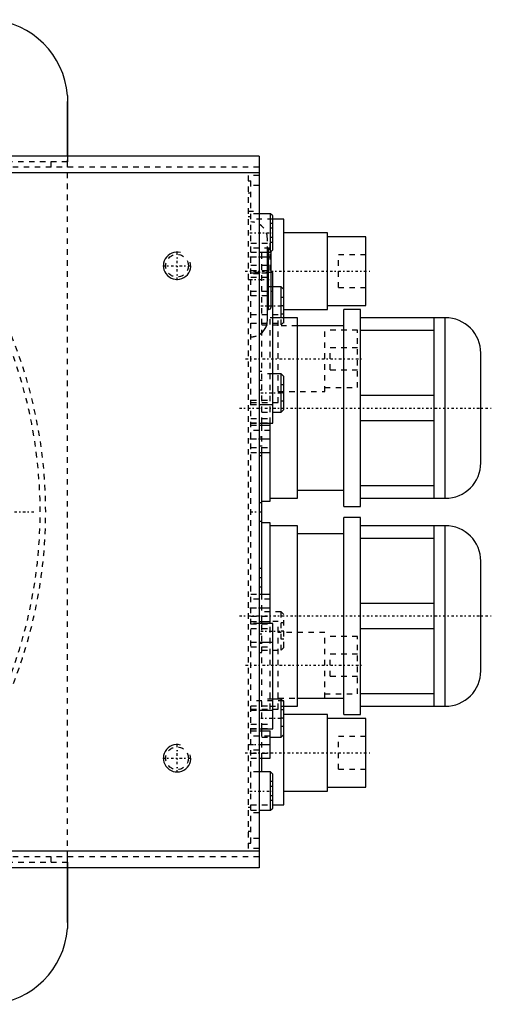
# Model space of a CAD drawing. Extents: x -702 to 168, y -90 to 90.
# Tile 9 of 9: x 81 to 168, y -90 to 90. Entities that reach past the tile are written whole.
import ezdxf

# ---------------------------------------------------------------- set-up
doc = ezdxf.new("R2010")
doc.units = 0
doc.linetypes.add('CENTER', pattern=[1.5, 0.45, -0.5, 0.05, -0.5])
doc.linetypes.add('DASHED', pattern=[2, 1, -1])
for name, color, linetype in [('AM_0', 7, 'CONTINUOUS'), ('AM_10', 7, 'CONTINUOUS'), ('AM_3', 7, 'DASHED'), ('AM_7', 7, 'CENTER')]:
    doc.layers.add(name, color=color, linetype=linetype)

msp = doc.modelspace()

# ---------------------------------------------------------------- linework, layer by layer
at = {"layer": 'AM_0', "color": 7, "linetype": 'CONTINUOUS'}
for p, q in [((89.96, 76.12), (89.96, 65)), ((90, 65), (90, 75)), ((125, 65), (46.64, 65)), ((125, 65), (125, -65)), ((125, 62), (56.95, 62)), ((127.1, 54.5), (125, 54.5)), ((127.5, 54.1), (127.1, 54.5)), ((127.1, 47.5), (127.1, 54.5)), ((127.5, 47.9), (127.5, 54.1)), ((129.5, 53.5), (127.5, 53.5)), ((129.5, 35.5), (129.5, 53.5)), ((137.5, 51), (129.5, 51)), ((137.5, 37), (137.5, 51)), ((144.5, 50.25), (137.5, 50.25)), ((144.5, 37.75), (144.5, 50.25)), ((125, 47.5), (127.1, 47.5)), ((126.5, 35), (126.5, 47.51)), ((126.7, 37), (126.7, 47.51)), ((127.1, 47.5), (127.5, 47.9)), ((127.2, 37.5), (127.2, 47.5)), ((127.5, 43.75), (127.2, 43.75)), ((127.5, 16.25), (127.5, 43.75)), ((127.2, 40.35), (127.5, 40.35)), ((129, 41.17), (127.5, 41.17)), ((129.5, 40.67), (129, 41.17)), ((129, 35.5), (129, 41.17)), ((126.5, 37), (126.7, 37)), ((129.5, 37), (137.5, 37)), ((137.5, 37.75), (144.5, 37.75)), ((143.5, 37), (140.5, 37)), ((140.5, 1), (140.5, 37)), ((143.5, 1), (143.5, 37)), ((132, 35.5), (127.5, 35.5)), ((132, 2.5), (132, 35.5)), ((159, 35.5), (143.5, 35.5)), ((157, 2.5), (157, 35.5)), ((159, 2.5), (159, 35.5)), ((140.5, 34), (132, 34)), ((143.5, 33.2), (157, 33.2)), ((165.5, 9), (165.5, 29)), ((129, 25.25), (127.5, 25.25)), ((129.5, 24.75), (129, 25.25)), ((129, 18.25), (129, 25.25)), ((129.5, 18.75), (129.5, 24.75)), ((157, 21.3), (143.5, 21.3)), ((125, 19.65), (127.5, 19.65)), ((127.5, 18.25), (129, 18.25)), ((129, 18.25), (129.5, 18.75)), ((125, 16.25), (127.5, 16.25)), ((125.5, 15.87), (125.5, 16.27)), ((127, 10.85), (127, 16.25)), ((143.5, 16.7), (157, 16.7)), ((125, 15.85), (127, 15.85)), ((125, 13.35), (127, 13.35)), ((125, 10.85), (127, 10.85)), ((125.5, -15.02), (125.5, 10.86)), ((127, 2), (127, 10.85)), ((132, 4), (140.5, 4)), ((157, 4.8), (143.5, 4.8)), ((125.5, 2), (127, 2)), ((127, 2.5), (132, 2.5)), ((143.5, 2.5), (159, 2.5)), ((140.5, 1), (143.5, 1)), ((143.5, -1), (140.5, -1)), ((140.5, -37), (140.5, -1)), ((143.5, -37), (143.5, -1)), ((127, -2), (125.5, -2)), ((127, -20.4), (127, -2)), ((132, -2.5), (127, -2.5)), ((132, -35.5), (132, -2.5)), ((159, -2.5), (143.5, -2.5)), ((157, -35.5), (157, -2.5)), ((159, -35.5), (159, -2.5)), ((140.5, -4), (132, -4)), ((143.5, -4.8), (157, -4.8)), ((165.5, -29), (165.5, -9)), ((125, -15), (127, -15)), ((125, -17.5), (127, -17.5)), ((157, -16.7), (143.5, -16.7)), ((125, -20), (127, -20)), ((127.5, -20.4), (125, -20.4)), ((125.5, -20.4), (125.5, -20)), ((127.5, -39.6), (127.5, -20.4)), ((143.5, -21.3), (157, -21.3)), ((125, -23.8), (127.5, -23.8)), ((129, -34.17), (127.5, -34.17)), ((129.5, -34.67), (129, -34.17)), ((129, -41.17), (129, -34.17)), ((132, -34), (140.5, -34)), ((157, -33.2), (143.5, -33.2)), ((129.5, -53.5), (129.5, -34.67)), ((129.5, -35.5), (132, -35.5)), ((143.5, -35.5), (159, -35.5)), ((125, -36.2), (127.5, -36.2)), ((137.5, -37), (129.5, -37)), ((137.5, -51), (137.5, -37)), ((144.5, -37.75), (137.5, -37.75)), ((140.5, -37), (143.5, -37)), ((144.5, -50.25), (144.5, -37.75)), ((125, -39.6), (127.5, -39.6)), ((125, -40), (127, -40)), ((125.5, -40.03), (125.5, -39.61)), ((127, -45), (127, -40)), ((127, -41.17), (129, -41.17)), ((129, -41.17), (129.5, -40.67)), ((125, -42.5), (127, -42.5)), ((125, -45), (127, -45)), ((125.5, -47.5), (125.5, -45.04)), ((127.1, -47.5), (125, -47.5)), ((127.5, -47.9), (127.1, -47.5)), ((127.1, -54.5), (127.1, -47.5)), ((127.5, -54.1), (127.5, -47.9)), ((137.5, -50.25), (144.5, -50.25)), ((129.5, -51), (137.5, -51)), ((127.5, -53.5), (129.5, -53.5)), ((125, -54.5), (127.1, -54.5)), ((127.1, -54.5), (127.5, -54.1)), ((125, -62), (56.95, -62)), ((125, -65), (46.64, -65)), ((89.96, -65), (89.96, -76.12)), ((90, -75), (90, -65))]:
    msp.add_line(p, q, dxfattribs=at)
for points in [[(89.96, 76.12, 0), (89.97, 75.93, 0), (89.99, 75.56, 0), (90, 75.18, 0), (90, 75, 0)], [(90, -75, 0), (90, -75.18, 0), (89.99, -75.56, 0), (89.97, -75.93, 0), (89.96, -76.12, 0)]]:
    msp.add_polyline3d(points, dxfattribs=at)
for centre, radius, start, end in [((75, 75), 15, 4.2866, 85.7134), ((126.7, 47.5), 0.5, 0, 10.5501), ((126.7, 37.5), 0.5, 270, 0), ((123.5, 35), 3, 300, 0), ((159, 29), 6.5, 0, 90), ((159, 9), 6.5, 270, 0), ((159, -9), 6.5, 0, 90), ((159, -29), 6.5, 270, 0), ((75, -75), 15, 274.2866, 355.7134)]:
    msp.add_arc(centre, radius, start, end, dxfattribs=at)
at = {"layer": 'AM_10', "color": 7, "linetype": 'CONTINUOUS'}
for centre in [(110, 45), (110, -45)]:
    msp.add_arc(centre, 2.5, 75, 15, dxfattribs=at)
at = {"layer": 'AM_3', "color": 6, "linetype": 'DASHED'}
for p, q in [((89.96, 65), (89.96, 64)), ((90, -65), (90, 65)), ((125, 63), (50.91, 63)), ((89.96, 64), (77, 64)), ((87, 63), (87, 64)), ((123, 61.5), (123, -61.5)), ((125, 61.5), (123, 61.5)), ((123, 60.5), (123.5, 60.5)), ((125, 59.64), (123, 59.64)), ((123.5, -60.5), (123.5, 60.5)), ((123, 58.33), (123.5, 58.33)), ((123, 55), (125, 55)), ((123, 54), (123.5, 54)), ((125, 54.5), (123.5, 54.5)), ((127.5, 53.5), (123.5, 53.5)), ((127.5, 52.73), (127, 52.73)), ((127, 52.73), (127, 49.27)), ((127.5, 51.87), (127, 51.87)), ((123.5, 49.15), (127, 49.15)), ((126.5, 47.51), (126.5, 50)), ((127.5, 50.13), (127, 50.13)), ((127.5, 49.27), (127, 49.27)), ((127, 44.15), (127, 49.15)), ((127, 48.2), (123.5, 48.2)), ((123.5, 47.5), (125, 47.5)), ((125.5, 16.27), (125.5, 47.5)), ((126.7, 48), (126.5, 48)), ((126.7, 47.51), (126.7, 48)), ((144.5, 47), (139.5, 47)), ((139.5, 41), (139.5, 47)), ((123.5, 46.65), (127, 46.65)), ((123.5, 45.1), (127, 45.1)), ((125, 43.5), (123, 43.5)), ((123.5, 44.15), (127, 44.15)), ((127.2, 43.75), (123.5, 43.75)), ((123.5, 43.7), (127.5, 43.7)), ((123, 42.5), (123.5, 42.5)), ((123.5, 42.89), (127.5, 42.89)), ((123.5, 40.35), (127.2, 40.35)), ((127.5, 41.17), (125.5, 41.17)), ((129.5, 34.5), (129.5, 40.67)), ((139.5, 41), (144.5, 41)), ((123.5, 39.54), (127.5, 39.54)), ((129.5, 39.17), (129, 39.17)), ((128.5, 36), (123.5, 36)), ((127, 16.25), (127, 36)), ((128.5, 20), (128.5, 36)), ((129.5, 37.67), (129, 37.67)), ((129.5, 36.17), (129, 36.17)), ((123.5, 34.5), (129.5, 34.5)), ((127.5, 35.5), (127, 35.5)), ((129, 34.17), (129, 35.5)), ((129, 34.17), (129.5, 34.67)), ((125.5, 34.17), (129, 34.17)), ((132, 34), (128.5, 34)), ((137, 22), (137, 34)), ((143, 33.25), (137, 33.25)), ((143, 22.75), (143, 33.25)), ((143, 30), (138, 30)), ((138, 26), (138, 30)), ((125.5, 25.65), (125, 25.65)), ((127.5, 25.25), (125.5, 25.25)), ((138, 26), (143, 26)), ((125, 22.35), (125.5, 22.35)), ((128.5, 22), (137, 22)), ((129.5, 23.25), (129, 23.25)), ((129.5, 21.75), (129, 21.75)), ((137, 22.75), (143, 22.75)), ((123.5, 20.46), (127.5, 20.46)), ((123.5, 20), (128.5, 20)), ((129.5, 20.25), (129, 20.25)), ((123.5, 19.65), (125, 19.65)), ((125.5, 18.25), (127.5, 18.25)), ((123.5, 17.11), (127.5, 17.11)), ((123.5, 16.3), (127.5, 16.3)), ((123.5, 16.25), (125, 16.25)), ((123.5, 15.85), (125, 15.85)), ((127, 14.9), (123.5, 14.9)), ((125.5, 10.86), (125.5, 15.87)), ((127, 10.85), (127, 15.85)), ((123.5, 13.35), (125, 13.35)), ((125.5, 13.65), (125, 13.65)), ((123.5, 11.8), (127, 11.8)), ((123.5, 10.85), (125, 10.85)), ((125, 10.35), (125.5, 10.35)), ((125.5, 1.65), (125, 1.65)), ((125, -1.65), (125.5, -1.65)), ((125.5, -10.35), (125, -10.35)), ((125, -13.65), (125.5, -13.65)), ((123.5, -15), (125, -15)), ((127, -15.95), (123.5, -15.95)), ((125.5, -20), (125.5, -15.02)), ((123.5, -17.5), (125, -17.5)), ((123.5, -19.05), (127, -19.05)), ((129, -18.25), (125.5, -18.25)), ((129.5, -18.75), (129, -18.25)), ((129, -25.25), (129, -18.25)), ((129.5, -24.75), (129.5, -18.75)), ((123.5, -20), (125, -20)), ((125, -20.4), (123.5, -20.4)), ((123.5, -20.45), (127.5, -20.45)), ((123.5, -21.26), (127.5, -21.26)), ((125.5, -39.61), (125.5, -20.4)), ((128.5, -20), (127, -20)), ((127, -36), (127, -20.4)), ((128.5, -36), (128.5, -20)), ((129.5, -20.25), (129, -20.25)), ((125.5, -22.35), (125, -22.35)), ((137, -22), (128.5, -22)), ((129.5, -21.75), (129, -21.75)), ((129.5, -23.25), (129, -23.25)), ((137, -34), (137, -22)), ((143, -22.75), (137, -22.75)), ((143, -33.25), (143, -22.75)), ((123.5, -23.8), (125, -23.8)), ((123.5, -24.61), (127.5, -24.61)), ((129, -25.25), (129.5, -24.75)), ((125, -25.65), (125.5, -25.65)), ((125.5, -25.25), (129, -25.25)), ((143, -26), (138, -26)), ((138, -30), (138, -26)), ((138, -30), (143, -30)), ((127.5, -34.17), (125.5, -34.17)), ((128.5, -34), (132, -34)), ((137, -33.25), (143, -33.25)), ((129.5, -34.5), (123.5, -34.5)), ((123.5, -35.39), (127.5, -35.39)), ((127, -35.5), (129.5, -35.5)), ((129.5, -40.67), (129.5, -34.5)), ((123.5, -36), (128.5, -36)), ((123.5, -36.2), (125, -36.2)), ((129.5, -36.17), (129, -36.17)), ((129.5, -37.67), (129, -37.67)), ((123.5, -38.74), (127.5, -38.74)), ((123.5, -39.55), (127.5, -39.55)), ((129.5, -39.17), (129, -39.17)), ((123.5, -39.6), (125, -39.6)), ((123.5, -40), (125, -40)), ((127, -40.95), (123.5, -40.95)), ((125.5, -45.04), (125.5, -40.03)), ((125.5, -41.17), (127, -41.17)), ((144.5, -41), (139.5, -41)), ((139.5, -47), (139.5, -41)), ((123, -42.5), (125, -42.5)), ((125, -43.5), (123, -43.5)), ((123.5, -44.05), (127, -44.05)), ((123.5, -45), (125, -45)), ((125, -47.5), (123.5, -47.5)), ((139.5, -47), (144.5, -47)), ((127.5, -49.27), (127, -49.27)), ((127, -49.27), (127, -52.73)), ((127.5, -50.13), (127, -50.13)), ((127.5, -51.87), (127, -51.87)), ((123.5, -53.5), (127.5, -53.5)), ((127.5, -52.73), (127, -52.73)), ((123.5, -54), (123, -54)), ((125, -55), (123, -55)), ((123.5, -54.5), (125, -54.5)), ((123, -58.33), (123.5, -58.33)), ((125, -59.64), (123, -59.64)), ((123, -60.5), (123.5, -60.5)), ((125, -61.5), (123, -61.5)), ((125, -63), (50.91, -63)), ((77, -64), (89.96, -64)), ((87, -64), (87, -63)), ((89.96, -64), (89.96, -65))]:
    msp.add_line(p, q, dxfattribs=at)
for points in [[(89.96, 63, 0), (89.96, 63.04, 0), (89.96, 63.12, 0), (89.96, 63.2, 0), (89.96, 63.24, 0), (89.96, 63.28, 0), (89.96, 63.36, 0), (89.97, 63.44, 0), (89.97, 63.52, 0), (89.97, 63.6, 0), (89.98, 63.67, 0), (89.98, 63.71, 0), (89.98, 63.75, 0), (89.98, 63.83, 0), (89.99, 63.9, 0), (89.99, 63.97, 0), (89.99, 64.04, 0), (90, 64.11, 0), (90, 64.14, 0), (90, 64.17, 0), (90, 64.23, 0), (90, 64.29, 0), (90, 64.32, 0)], [(90, -64.32, 0), (90, -64.29, 0), (90, -64.23, 0), (90, -64.17, 0), (90, -64.14, 0), (90, -64.11, 0), (89.99, -64.04, 0), (89.99, -63.97, 0), (89.99, -63.9, 0), (89.98, -63.83, 0), (89.98, -63.75, 0), (89.98, -63.71, 0), (89.98, -63.67, 0), (89.97, -63.6, 0), (89.97, -63.52, 0), (89.97, -63.44, 0), (89.96, -63.36, 0), (89.96, -63.28, 0), (89.96, -63.24, 0), (89.96, -63.2, 0), (89.96, -63.12, 0), (89.96, -63.04, 0), (89.96, -63, 0)]]:
    msp.add_polyline3d(points, dxfattribs=at)
for centre in [(110, 45), (110, -45)]:
    msp.add_circle(centre, 2.07, dxfattribs=at)
for centre, radius, start, end in [((0, 0), 86, 278.6943, 81.3057), ((0, 0), 85, 310.1192, 49.8808), ((123.5, 50), 3, 0, 90), ((126.7, 47.5), 0.5, 10.5501, 90), ((123.5, 35), 3, 270, 300)]:
    msp.add_arc(centre, radius, start, end, dxfattribs=at)
at = {"layer": 'AM_7', "color": 4, "linetype": 'CENTER'}
for p, q in [((123.3, 51), (127.7, 51)), ((110, 42.37), (110, 47.63)), ((107.38, 45), (112.62, 45)), ((123.33, 46.65), (127.17, 46.65)), ((122.45, 44), (145.55, 44)), ((123.31, 42.5), (127.39, 42.5)), ((125.3, 37.67), (129.7, 37.67)), ((122.53, 28), (143.97, 28)), ((125.53, 24), (124.97, 24)), ((125.3, 21.75), (129.7, 21.75)), ((121.4, 19), (167.6, 19)), ((123.33, 13.35), (127.17, 13.35)), ((125.53, 12), (124.97, 12)), ((123.4, 0), (125.6, 0)), ((-84, 0), (84, 0)), ((125.53, -12), (124.97, -12)), ((123.33, -17.5), (127.17, -17.5)), ((121.4, -19), (167.6, -19)), ((125.3, -21.75), (129.7, -21.75)), ((125.53, -24), (124.97, -24)), ((122.53, -28), (143.97, -28)), ((125.3, -37.67), (129.7, -37.67)), ((110, -47.63), (110, -42.37)), ((123.33, -42.5), (127.17, -42.5)), ((122.45, -44), (145.55, -44)), ((107.38, -45), (112.62, -45)), ((123.3, -51), (127.7, -51))]:
    msp.add_line(p, q, dxfattribs=at)

doc.saveas('drawing.dxf')
